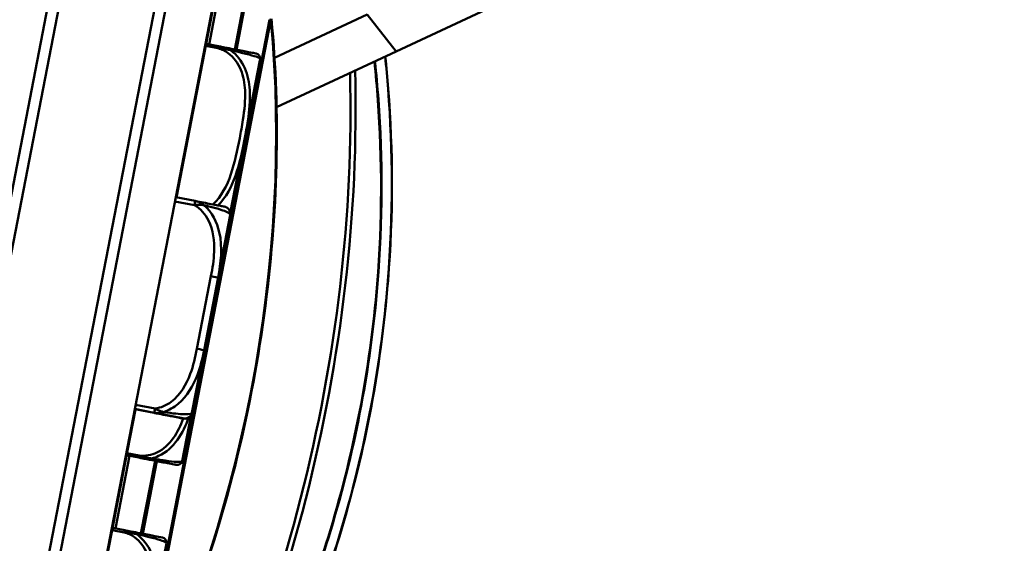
# Model space of a CAD drawing. Header units: inches. Extents: x 0.8 to 72.9, y -7.8 to 49.3.
# Tile 15 of 227: x 17.5 to 20.2, y 12.3 to 13.7. Entities that reach past the tile are written whole.
import ezdxf

# ---------------------------------------------------------------- set-up
doc = ezdxf.new("R2010")
doc.units = ezdxf.units.IN
doc.header["$MEASUREMENT"] = 0
for name, color, linetype, lineweight in [('Dimensions(ROSSANSI)', 7, 'Continuous', 25), ('Visible Edges(ROSSANSI)', 7, 'Continuous', 50), ('Visible Tangent Edges(ROSSANSI)', 7, 'Continuous', 50)]:
    doc.layers.add(name, color=color, linetype=linetype, lineweight=lineweight)
doc.styles.add('DEFAULT-ROSSANSI', font='arial.ttf')
doc.dimstyles.new('DEFAULT-ROSSANSI', dxfattribs={"dimtxt": 1, "dimasz": 0.098425, "dimexe": 0.125, "dimexo": 0.0625, "dimgap": 0.031496, "dimtad": 0, "dimtih": 1, "dimtoh": 1, "dimrnd": 1e-08, "dimzin": 0, "dimdsep": 46, "dimtxsty": 'DEFAULT-ROSSANSI', "dimcen": 0.09, "dimdle": 0.393701, "dimclrd": 7, "dimclre": 7, "dimclrt": 179, "dimadec": 0, "dimazin": 0, "dimtfac": 1, "dimtofl": 0, "dimtmove": 0, "dimatfit": 3, "dimfxl": 1, "dimtolj": 1, "dimtzin": 0, "dimlwd": 25, "dimlwe": 25, "dimarcsym": 0})

# ---------------------------------------------------------------- blocks, each defined once
blk = doc.blocks.new('*D9')
at = {"layer": 'Defpoints', "color": 0}
for p in [(21.4897, 26.325), (16.1891, 4.5732), (19.9792, 2.9683)]:
    blk.add_point(p, dxfattribs=at)
at = {"layer": 'Dimensions(ROSSANSI)', "color": 7, "lineweight": 25}
for p, q in [((21.5472, 26.3006), (28.7105, 23.2674)), ((28.557, 23.2255), (24.572, 13.8146)), ((20.0176, 3.0589), (24.0026, 12.4698)), ((16.2466, 4.5489), (20.0943, 2.9196))]:
    blk.add_line(p, q, dxfattribs=at)
at = {"layer": 'Dimensions(ROSSANSI)', "color": 7}
for points in [[(28.5419, 23.2319), (28.5721, 23.2191), (28.5954, 23.3161)], [(20.0025, 3.0653), (20.0327, 3.0525), (19.9792, 2.9683)]]:
    blk.add_solid(points, dxfattribs=at)
at = {"layer": 'Dimensions(ROSSANSI)', "color": 179, "lineweight": 25, "insert": (20.275, 13.7831), "char_height": 1, "attachment_point": 1, "style": 'DEFAULT-ROSSANSI'}
blk.add_mtext('\\A1;22.10 [561.3]', dxfattribs=at)
blk = doc.blocks.new('*D12')
at = {"layer": 'Defpoints', "color": 0}
for p in [(19.7897, 29.9935), (13.8514, 26.4502), (21.411, 26.1392), (13.8514, 8.2867)]:
    blk.add_point(p, dxfattribs=at)
at = {"layer": 'Dimensions(ROSSANSI)', "color": 7, "lineweight": 25}
for p, q in [((13.8514, 26.5127), (13.8514, 30.9161)), ((21.4354, 26.1967), (22.6753, 29.1249))]:
    blk.add_line(p, q, dxfattribs=at)
for start, end in [(81.16585, 89.74941), (67.30059, 75.85919)]:
    blk.add_arc((13.8514, 8.2867), 22.5044, start, end, dxfattribs=at)
at = {"layer": 'Dimensions(ROSSANSI)', "color": 7}
for points in [[(13.9498, 30.7745), (13.9499, 30.8073), (13.8514, 30.7911)], [(22.5422, 29.0631), (22.5294, 29.0328), (22.6265, 29.0098)]]:
    blk.add_solid(points, dxfattribs=at)
at = {"layer": 'Dimensions(ROSSANSI)', "color": 179, "lineweight": 25, "insert": (17.339, 30.8522), "char_height": 1, "attachment_point": 1, "style": 'DEFAULT-ROSSANSI'}
blk.add_mtext('\\A1;23°', dxfattribs=at)

msp = doc.modelspace()

# ---------------------------------------------------------------- linework, layer by layer
at = {"layer": 'Visible Edges(ROSSANSI)'}
for p, q in [((16.166, 4.7832), (19.4611, 21.8144)), ((16.2887, 4.7595), (19.5839, 21.7907)), ((19.1273, 21.7631), (16.2239, 6.7564)), ((16.259, 6.7801), (19.1511, 21.7279)), ((19.4044, 21.6789), (16.5123, 6.7311)), ((18.0858, 14.0374), (17.9246, 13.2041)), ((18.9402, 13.7976), (18.5254, 13.6037)), ((18.193, 13.5863), (18.4468, 13.705)), ((18.0393, 13.618), (18.0059, 13.6244)), ((18.0719, 13.16), (18.153, 13.5792)), ((18.1986, 13.451), (18.5254, 13.6037)), ((17.9761, 13.1941), (17.9226, 13.2045)), ((17.9761, 13.1941), (17.9761, 13.1941)), ((18.0385, 12.9843), (18.0716, 13.1556)), ((18, 12.7857), (18.0385, 12.9843)), ((17.9669, 12.6145), (18, 12.7857)), ((17.8123, 12.6236), (17.7768, 12.4403)), ((17.8103, 12.624), (17.8638, 12.6137)), ((17.8639, 12.6143), (17.8105, 12.6247)), ((17.8639, 12.6143), (17.8105, 12.6246)), ((17.8639, 12.6143), (17.8639, 12.6143)), ((17.8639, 12.6143), (17.8639, 12.6143)), ((17.9413, 12.485), (17.9654, 12.6096)), ((17.9668, 12.6138), (17.9669, 12.6144)), ((17.9669, 12.6145), (17.9669, 12.6145)), ((17.9669, 12.6144), (17.9669, 12.6145)), ((17.9669, 12.6144), (17.9669, 12.6144)), ((17.788, 12.4979), (17.8213, 12.4914)), ((17.7766, 12.4393), (17.7576, 12.3411)), ((17.7747, 12.4396), (17.7766, 12.4393)), ((17.7748, 12.4404), (17.7768, 12.44)), ((17.7748, 12.4402), (17.7767, 12.4398)), ((17.7749, 12.4407), (17.7768, 12.4403)), ((17.7574, 12.34), (17.7054, 12.0713)), ((17.7555, 12.3407), (17.7575, 12.3403)), ((17.7555, 12.3405), (17.7575, 12.3402)), ((17.7555, 12.3404), (17.7574, 12.34)), ((17.7556, 12.3409), (17.7575, 12.3405)), ((17.7557, 12.3415), (17.7576, 12.3411)), ((17.7829, 12.2925), (17.7495, 12.299))]:
    msp.add_line(p, q, dxfattribs=at)
for centre, radius, start, end in [((18.1398, 13.5845), 0.0138, 355.5035, 79.05), ((18.124, 13.5848), 0.0295, 349.05, 354.922), ((18.0299, 13.5931), 0.124, 354.922, 355.5035), ((17.9474, 12.6176), 0.0197, 259.05, 349.05), ((17.9271, 12.485), 0.0138, 259.05, 342.5965), ((17.8219, 12.518), 0.124, 342.5965, 343.178), ((17.9123, 12.4906), 0.0295, 343.178, 349.05), ((17.8834, 12.2591), 0.0138, 355.5035, 79.05), ((17.7735, 12.2677), 0.124, 354.922, 355.5035)]:
    msp.add_arc(centre, radius, start, end, dxfattribs=at)
for points, knots in [([(17.8005, 11.7076), (17.86, 11.8223), (17.9142, 11.9445), (18.0095, 12.1997), (18.0508, 12.3325), (18.1188, 12.6038), (18.1456, 12.7422), (18.1836, 13.0193), (18.1949, 13.158), (18.2016, 13.4303), (18.197, 13.5639), (18.1845, 13.6925)], [1.0802358, 1.0802358, 1.0802358, 1.0802358, 1.27646, 1.27646, 1.4726842, 1.4726842, 1.6689084, 1.6689084, 1.8651326, 1.8651326, 2.0613568, 2.0613568, 2.0613568, 2.0613568]), ([(18.1424, 13.598), (18.1424, 13.598), (18.1422, 13.5981), (18.1377, 13.5989), (18.1321, 13.6), (18.1182, 13.6027), (18.0847, 13.6092), (18.0716, 13.6117), (18.0556, 13.6148), (18.0393, 13.618)], [1.0315402, 1.0315402, 1.0315402, 1.0315402, 1.2894252, 1.2894252, 1.2894252, 1.6107738, 1.6107738, 1.6107738, 1.7373496, 1.7373496, 1.7373496, 1.7373496]), ([(17.6688, 11.0261), (17.7255, 11.0896), (17.7811, 11.1569), (17.8957, 11.3076), (17.9542, 11.392), (18.0658, 11.5711), (18.1189, 11.6658), (18.2436, 11.9176), (18.3101, 12.0814), (18.3998, 12.3696), (18.4301, 12.4896), (18.4536, 12.6108), (18.477, 12.7321), (18.4937, 12.8547), (18.5179, 13.1556), (18.5173, 13.3324), (18.5019, 13.5313), (18.4992, 13.5608), (18.4961, 13.59)], [0.205703, 0.205703, 0.205703, 0.205703, 1.01733, 1.01733, 1.924013, 1.924013, 2.830701, 2.830701, 4.215232, 4.215232, 5.153714, 5.153714, 5.153714, 6.092195, 6.092195, 7.476726, 7.476726, 7.719609, 7.719609, 7.719609, 7.719609]), ([(17.9761, 13.1941), (17.984, 13.1926), (17.9914, 13.1912), (18.0061, 13.1883), (18.0131, 13.187), (18.0268, 13.1843), (18.0329, 13.1831), (18.0433, 13.1811), (18.0472, 13.1804), (18.0526, 13.1793), (18.0541, 13.179), (18.0554, 13.1788), (18.0556, 13.1787), (18.0559, 13.1787), (18.0559, 13.1787), (18.056, 13.1787), (18.056, 13.1787), (18.0561, 13.1787), (18.0561, 13.1787), (18.0562, 13.1786), (18.0562, 13.1786), (18.0564, 13.1786), (18.0564, 13.1786), (18.0565, 13.1786), (18.0565, 13.1786), (18.0566, 13.1785), (18.0567, 13.1785), (18.057, 13.1785), (18.0571, 13.1784), (18.0576, 13.1783), (18.0579, 13.1782), (18.0589, 13.1779), (18.0594, 13.1778), (18.0616, 13.1767), (18.0625, 13.1764), (18.0655, 13.174), (18.0665, 13.1731), (18.0684, 13.1707), (18.0691, 13.1697), (18.0707, 13.1664), (18.0717, 13.1639), (18.072, 13.1591), (18.0719, 13.1573), (18.0716, 13.1556)], [-0.7963803, -0.7963803, -0.7963803, -0.7963803, -0.7327372, -0.7327372, -0.6587667, -0.6587667, -0.5649304, -0.5649304, -0.4570451, -0.4570451, -0.3491597, -0.3491597, -0.3030567, -0.3030567, -0.2800052, -0.2800052, -0.2684795, -0.2684795, -0.2627166, -0.2627166, -0.2598352, -0.2598352, -0.2590229, -0.2590229, -0.2586486, -0.2586486, -0.2581025, -0.2581025, -0.2576475, -0.2576475, -0.2573441, -0.2573441, -0.2571489, -0.2571489, -0.2570513, -0.2570513, -0.2570137, -0.2570137, -0.2569943, -0.2569943, -0.2569676, -0.2569676, -0.2569537, -0.2569537, -0.2569537, -0.2569537]), ([(17.8638, 12.6137), (17.8817, 12.6102), (17.8972, 12.6072), (17.9087, 12.605), (17.9264, 12.6016), (17.9352, 12.5999), (17.9395, 12.599), (17.9429, 12.5984), (17.9434, 12.5983), (17.9437, 12.5982)], [-0.7968224, -0.7968224, -0.7968224, -0.7968224, -0.6514613, -0.6514613, -0.6514613, -0.427691, -0.427691, -0.427691, -0.2569517, -0.2569517, -0.2569517, -0.2569517]), ([(17.8639, 12.6143), (17.8718, 12.6128), (17.8792, 12.6114), (17.8939, 12.6085), (17.901, 12.6072), (17.9146, 12.6045), (17.9207, 12.6033), (17.9312, 12.6013), (17.935, 12.6006), (17.9404, 12.5995), (17.942, 12.5992), (17.9432, 12.599), (17.9435, 12.5989), (17.9437, 12.5989), (17.9438, 12.5989), (17.9438, 12.5989), (17.9439, 12.5989), (17.9439, 12.5989), (17.9439, 12.5989), (17.944, 12.5988), (17.944, 12.5988), (17.9442, 12.5988), (17.9442, 12.5988), (17.9443, 12.5988), (17.9444, 12.5988), (17.9445, 12.5988), (17.9446, 12.5987), (17.9448, 12.5987), (17.945, 12.5987), (17.9455, 12.5986), (17.9457, 12.5986), (17.9468, 12.5985), (17.9473, 12.5984), (17.9497, 12.5986), (17.9507, 12.5986), (17.9543, 12.5997), (17.9556, 12.6001), (17.9583, 12.6017), (17.9593, 12.6024), (17.9621, 12.6047), (17.9639, 12.6068), (17.966, 12.6111), (17.9666, 12.6127), (17.9669, 12.6145)], [-0.7963803, -0.7963803, -0.7963803, -0.7963803, -0.7327372, -0.7327372, -0.6587667, -0.6587667, -0.5649304, -0.5649304, -0.4570451, -0.4570451, -0.3491597, -0.3491597, -0.3030567, -0.3030567, -0.2800052, -0.2800052, -0.2684795, -0.2684795, -0.2627166, -0.2627166, -0.2598352, -0.2598352, -0.2590229, -0.2590229, -0.2586486, -0.2586486, -0.2581025, -0.2581025, -0.2576475, -0.2576475, -0.2573441, -0.2573441, -0.2571489, -0.2571489, -0.2570513, -0.2570513, -0.2570137, -0.2570137, -0.2569943, -0.2569943, -0.2569676, -0.2569676, -0.2569537, -0.2569537, -0.2569537, -0.2569537]), ([(17.8639, 12.6143), (17.8718, 12.6127), (17.8792, 12.6113), (17.8939, 12.6085), (17.9009, 12.6071), (17.9146, 12.6045), (17.9207, 12.6033), (17.9311, 12.6013), (17.935, 12.6005), (17.9404, 12.5995), (17.942, 12.5992), (17.9432, 12.5989), (17.9435, 12.5989), (17.9437, 12.5988), (17.9438, 12.5988), (17.9438, 12.5988), (17.9438, 12.5988), (17.9439, 12.5988), (17.9439, 12.5988), (17.944, 12.5988), (17.944, 12.5988), (17.9442, 12.5987), (17.9442, 12.5987), (17.9443, 12.5987), (17.9444, 12.5987), (17.9445, 12.5987), (17.9445, 12.5987), (17.9448, 12.5986), (17.9449, 12.5986), (17.9455, 12.5986), (17.9457, 12.5985), (17.9468, 12.5985), (17.9473, 12.5984), (17.9497, 12.5986), (17.9507, 12.5985), (17.9543, 12.5996), (17.9556, 12.6001), (17.9583, 12.6016), (17.9593, 12.6023), (17.9621, 12.6047), (17.9639, 12.6067), (17.966, 12.611), (17.9665, 12.6127), (17.9669, 12.6144)], [-0.7963803, -0.7963803, -0.7963803, -0.7963803, -0.7327372, -0.7327372, -0.6587667, -0.6587667, -0.5649304, -0.5649304, -0.4570451, -0.4570451, -0.3491597, -0.3491597, -0.3030567, -0.3030567, -0.2800052, -0.2800052, -0.2684795, -0.2684795, -0.2627166, -0.2627166, -0.2598352, -0.2598352, -0.2590229, -0.2590229, -0.2586486, -0.2586486, -0.2581025, -0.2581025, -0.2576475, -0.2576475, -0.2573441, -0.2573441, -0.2571489, -0.2571489, -0.2570513, -0.2570513, -0.2570137, -0.2570137, -0.2569943, -0.2569943, -0.2569676, -0.2569676, -0.2569537, -0.2569537, -0.2569537, -0.2569537]), ([(17.8213, 12.4914), (17.8315, 12.4894), (17.8417, 12.4875), (17.851, 12.4857), (17.868, 12.4824), (17.8821, 12.4797), (17.8925, 12.4777), (17.9029, 12.4756), (17.9097, 12.4743), (17.9142, 12.4735), (17.9206, 12.4722), (17.9227, 12.4718), (17.9237, 12.4716), (17.9243, 12.4715), (17.9244, 12.4715), (17.9245, 12.4715)], [0.3257308, 0.3257308, 0.3257308, 0.3257308, 0.4047738, 0.4047738, 0.4047738, 0.5505317, 0.5505317, 0.5505317, 0.6962896, 0.6962896, 0.6962896, 0.9025977, 0.9025977, 0.9025977, 1.0315402, 1.0315402, 1.0315402, 1.0315402]), ([(17.886, 12.2726), (17.8859, 12.2726), (17.8858, 12.2726), (17.8813, 12.2735), (17.8757, 12.2746), (17.8617, 12.2773), (17.8283, 12.2838), (17.8151, 12.2863), (17.7992, 12.2894), (17.7829, 12.2925)], [1.0315402, 1.0315402, 1.0315402, 1.0315402, 1.2894252, 1.2894252, 1.2894252, 1.6107738, 1.6107738, 1.6107738, 1.7373496, 1.7373496, 1.7373496, 1.7373496])]:
    msp.add_open_spline(points, degree=3, knots=knots, dxfattribs=at)
for points in [[(17.7767, 12.4396), (17.7767, 12.4395), (17.7766, 12.4393)], [(17.7768, 12.44), (17.7768, 12.4399), (17.7767, 12.4398)], [(17.7767, 12.4398), (17.7767, 12.4397), (17.7767, 12.4396)], [(17.7768, 12.4403), (17.7768, 12.4402), (17.7768, 12.44)], [(17.7575, 12.3402), (17.7574, 12.3401), (17.7574, 12.34)], [(17.7576, 12.3411), (17.7576, 12.3407), (17.7575, 12.3405)], [(17.7575, 12.3405), (17.7575, 12.3404), (17.7575, 12.3403)], [(17.7575, 12.3403), (17.7575, 12.3402), (17.7575, 12.3402)]]:
    msp.add_open_spline(points, degree=2, dxfattribs=at)
at = {"layer": 'Visible Tangent Edges(ROSSANSI)'}
for p, q in [((18.0138, 13.6229), (18.0564, 13.8434)), ((18.1266, 13.8298), (18.084, 13.6093)), ((18.0886, 13.6084), (18.1313, 13.8289)), ((18.1792, 13.6906), (17.7962, 11.7113)), ((17.7998, 11.7107), (18.1827, 13.6899)), ((18.1827, 13.6899), (18.1792, 13.6906)), ((18.4468, 13.705), (18.5254, 13.6037)), ((18.0048, 13.6186), (18.0382, 13.6122)), ((18.0382, 13.6122), (18.0393, 13.618)), ((18.0719, 13.1607), (18.1535, 13.5822)), ((17.9204, 13.1929), (17.9738, 13.1826)), ((17.9738, 13.1826), (17.9761, 13.1941)), ((18.0191, 12.9881), (17.9807, 12.7895)), ((17.8661, 12.6259), (17.8127, 12.6363)), ((17.8105, 12.6247), (17.8639, 12.6143)), ((17.8105, 12.6246), (17.8639, 12.6143)), ((17.8638, 12.6137), (17.8639, 12.6143)), ((17.8639, 12.6143), (17.8661, 12.6259)), ((17.8639, 12.6143), (17.8639, 12.6143)), ((17.9406, 12.4821), (17.9652, 12.609)), ((17.9438, 12.5989), (17.9438, 12.5989)), ((17.9438, 12.5988), (17.9438, 12.5988)), ((17.8225, 12.4972), (17.7891, 12.5037)), ((17.7574, 12.2975), (17.7958, 12.4964)), ((17.8213, 12.4914), (17.8225, 12.4972)), ((17.866, 12.4828), (17.8275, 12.2839)), ((17.8322, 12.283), (17.8707, 12.4819)), ((17.7747, 12.44), (17.7767, 12.4396)), ((17.7484, 12.2932), (17.7817, 12.2868)), ((17.7817, 12.2868), (17.7829, 12.2925)), ((17.8124, 11.8194), (17.897, 12.2567))]:
    msp.add_line(p, q, dxfattribs=at)
for centre in [(17.9476, 12.6182), (17.9476, 12.6182), (17.9476, 12.6181), (17.9476, 12.6181)]:
    msp.add_arc(centre, 0.0197, 259.05, 349.05, dxfattribs=at)
for centre, major_axis, ratio, start_param, end_param in [((16.9635, 12.8991), (-0.4064, -2.1006), 0.5547, 1.080236, 2.061357), ((18.1746, 13.6915), (0.00995, 0.00097), 0.391996, 5.635983, 6.283185), ((16.988, 12.8944), (-0.4653, -2.4049), 0.5547, 0.976398, 1.949984), ((16.9961, 12.8928), (0.4672, 2.4148), 0.5547, 4.11799, 5.093873), ((18.0191, 12.9881), (0.0193, -0.0037), 0.000023, 0, 1.570796), ((17.9807, 12.7895), (0.0193, -0.0037), 0.000023, 0, 1.570796)]:
    msp.add_ellipse(centre, major_axis=major_axis, ratio=ratio, start_param=start_param, end_param=end_param, dxfattribs=at)
for points, knots in [([(18.0382, 13.6122), (18.0483, 13.6096), (18.0579, 13.605), (18.0663, 13.5989), (18.0818, 13.5876), (18.0933, 13.5712), (18.1006, 13.5534), (18.1079, 13.5355), (18.1113, 13.5163), (18.1123, 13.4972), (18.1137, 13.47), (18.1106, 13.4428), (18.1064, 13.4161), (18.1038, 13.3994), (18.1008, 13.3827), (18.0976, 13.3661), (18.0911, 13.3329), (18.0845, 13.2997), (18.0736, 13.2674), (18.0632, 13.2367), (18.0477, 13.2058), (18.0238, 13.1846)], [0.325731, 0.325731, 0.325731, 0.325731, 0.404774, 0.404774, 0.404774, 0.550532, 0.550532, 0.550532, 0.69629, 0.69629, 0.69629, 0.902598, 0.902598, 0.902598, 1.03154, 1.03154, 1.03154, 1.289425, 1.289425, 1.289425, 1.535591, 1.535591, 1.535591, 1.535591]), ([(18.0375, 13.1818), (18.0606, 13.2039), (18.0758, 13.234), (18.0861, 13.2632), (18.0978, 13.2965), (18.1045, 13.33), (18.111, 13.3635), (18.1142, 13.3802), (18.1173, 13.397), (18.1199, 13.414), (18.124, 13.4412), (18.127, 13.4693), (18.125, 13.4978), (18.1236, 13.518), (18.1197, 13.5385), (18.1113, 13.5577), (18.1029, 13.5768), (18.09, 13.5945), (18.0727, 13.6069)], [-1.515825, -1.515825, -1.515825, -1.515825, -1.289425, -1.289425, -1.289425, -1.03154, -1.03154, -1.03154, -0.902598, -0.902598, -0.902598, -0.69629, -0.69629, -0.69629, -0.550532, -0.550532, -0.550532, -0.405761, -0.405761, -0.405761, -0.405761]), ([(18.0382, 13.6122), (18.0401, 13.6119), (18.0421, 13.6116), (18.0459, 13.6112), (18.0477, 13.611), (18.0507, 13.6107), (18.0519, 13.6106), (18.0538, 13.6104), (18.0545, 13.6103), (18.0567, 13.6101), (18.0582, 13.6099), (18.062, 13.6093), (18.0643, 13.6089), (18.0687, 13.608), (18.0707, 13.6075), (18.0727, 13.6069)], [-0.0844808, -0.0844808, -0.0844808, -0.0844808, -0.06943799, -0.06943799, -0.05587828, -0.05587828, -0.04740346, -0.04740346, -0.04210669, -0.04210669, -0.03151317, -0.03151317, -0.01456352, -0.01456352, 0.00026741, 0.00026741, 0.00026741, 0.00026741]), ([(18.0727, 13.6069), (18.0708, 13.608), (18.0689, 13.609), (18.0647, 13.611), (18.0625, 13.6119), (18.0588, 13.6132), (18.0574, 13.6137), (18.0553, 13.6143), (18.0546, 13.6145), (18.0528, 13.615), (18.0516, 13.6153), (18.0487, 13.616), (18.0469, 13.6164), (18.0432, 13.6172), (18.0412, 13.6176), (18.0393, 13.618)], [-0.00026741, -0.00026741, -0.00026741, -0.00026741, 0.01456352, 0.01456352, 0.03151317, 0.03151317, 0.04210669, 0.04210669, 0.04740346, 0.04740346, 0.05587828, 0.05587828, 0.06943799, 0.06943799, 0.0844808, 0.0844808, 0.0844808, 0.0844808]), ([(18.0727, 13.6069), (18.0788, 13.6056), (18.0846, 13.6043), (18.09, 13.6031), (18.1274, 13.5948), (18.1427, 13.5897), (18.1487, 13.5868), (18.1535, 13.5844), (18.1536, 13.5834), (18.1536, 13.5834)], [-1.6573193, -1.6573193, -1.6573193, -1.6573193, -1.6107738, -1.6107738, -1.6107738, -1.2894252, -1.2894252, -1.2894252, -1.0315402, -1.0315402, -1.0315402, -1.0315402]), ([(18.4956, 13.5898), (18.4987, 13.5603), (18.5014, 13.5305), (18.5169, 13.3315), (18.5174, 13.1549), (18.4932, 12.8545), (18.4766, 12.732), (18.4531, 12.6109), (18.4297, 12.4898), (18.3995, 12.37), (18.3099, 12.0822), (18.2435, 11.9186), (18.1191, 11.6672), (18.0661, 11.5726), (17.9546, 11.3937), (17.8962, 11.3095), (17.7819, 11.1589), (17.7264, 11.0918), (17.6698, 11.0283)], [-7.722586, -7.722586, -7.722586, -7.722586, -7.476726, -7.476726, -6.092195, -6.092195, -5.153714, -5.153714, -5.153714, -4.215232, -4.215232, -2.830701, -2.830701, -1.924013, -1.924013, -1.01733, -1.01733, -0.205703, -0.205703, -0.205703, -0.205703]), ([(18.4662, 13.576), (18.4699, 13.5412), (18.4731, 13.506), (18.4876, 13.3083), (18.4877, 13.139), (18.4641, 12.8505), (18.4481, 12.7328), (18.4255, 12.6163), (18.403, 12.4998), (18.374, 12.3846), (18.2883, 12.1081), (18.225, 11.951), (18.1056, 11.7073), (18.054, 11.6145), (17.9456, 11.439), (17.8887, 11.3563), (17.7813, 11.2137), (17.7314, 11.1523), (17.6805, 11.094)], [2.444196, 2.444196, 2.444196, 2.444196, 2.735767, 2.735767, 4.066581, 4.066581, 4.970623, 4.970623, 4.970623, 5.874664, 5.874664, 7.205478, 7.205478, 8.095734, 8.095734, 8.985984, 8.985984, 9.724261, 9.724261, 9.724261, 9.724261]), ([(17.6808, 11.0912), (17.7317, 11.1496), (17.7818, 11.2111), (17.8893, 11.3539), (17.9462, 11.4368), (18.0547, 11.6126), (18.1064, 11.7056), (18.226, 11.9497), (18.2893, 12.107), (18.3751, 12.384), (18.4042, 12.4994), (18.4267, 12.616), (18.4493, 12.7327), (18.4654, 12.8506), (18.4891, 13.1396), (18.489, 13.3092), (18.4745, 13.507), (18.4713, 13.542), (18.4676, 13.5767)], [-9.724261, -9.724261, -9.724261, -9.724261, -8.985984, -8.985984, -8.095734, -8.095734, -7.205478, -7.205478, -5.874664, -5.874664, -4.970623, -4.970623, -4.970623, -4.066581, -4.066581, -2.735767, -2.735767, -2.445941, -2.445941, -2.445941, -2.445941]), ([(17.9738, 13.1826), (17.9753, 13.1828), (17.9768, 13.183), (17.9797, 13.1834), (17.9811, 13.1835), (17.9833, 13.1836), (17.9842, 13.1837), (17.9856, 13.1837), (17.9862, 13.1838), (17.9878, 13.1838), (17.9889, 13.1838), (17.9917, 13.1837), (17.9934, 13.1835), (17.9966, 13.1832), (17.998, 13.1829), (17.9995, 13.1826)], [-0.0532704, -0.0532704, -0.0532704, -0.0532704, -0.04377373, -0.04377373, -0.03521335, -0.03521335, -0.02986312, -0.02986312, -0.02651922, -0.02651922, -0.01983142, -0.01983142, -0.00913095, -0.00913095, 0.00023197, 0.00023197, 0.00023197, 0.00023197]), ([(17.9738, 13.1826), (17.9907, 13.1735), (18.0038, 13.1582), (18.0124, 13.141), (18.0256, 13.1146), (18.0289, 13.0843), (18.0277, 13.0549), (18.0269, 13.0325), (18.0234, 13.0101), (18.0191, 12.9881)], [-0.7968224, -0.7968224, -0.7968224, -0.7968224, -0.6514613, -0.6514613, -0.6514613, -0.427691, -0.427691, -0.427691, -0.2569517, -0.2569517, -0.2569517, -0.2569517]), ([(17.9995, 13.1826), (17.9982, 13.1837), (17.9969, 13.1848), (17.994, 13.1868), (17.9925, 13.1878), (17.9899, 13.1892), (17.9889, 13.1897), (17.9875, 13.1904), (17.987, 13.1906), (17.9857, 13.1912), (17.9849, 13.1915), (17.9828, 13.1923), (17.9815, 13.1928), (17.9789, 13.1935), (17.9775, 13.1939), (17.9761, 13.1941)], [-0.00023197, -0.00023197, -0.00023197, -0.00023197, 0.00913095, 0.00913095, 0.01983142, 0.01983142, 0.02651922, 0.02651922, 0.02986312, 0.02986312, 0.03521335, 0.03521335, 0.04377373, 0.04377373, 0.05326877, 0.05326877, 0.05326877, 0.05326877]), ([(17.9995, 13.1826), (18.0121, 13.1797), (18.0236, 13.1768), (18.0528, 13.1686), (18.0628, 13.1644), (18.0712, 13.1588), (18.0722, 13.1569), (18.0716, 13.1556)], [-0.7478145, -0.7478145, -0.7478145, -0.7478145, -0.6493253, -0.6493253, -0.427691, -0.427691, -0.2569537, -0.2569537, -0.2569537, -0.2569537]), ([(18.0385, 12.9843), (18.0463, 13.0241), (18.0515, 13.0662), (18.0354, 13.1362), (18.022, 13.1637), (17.9995, 13.1826)], [0.2569517, 0.2569517, 0.2569517, 0.2569517, 0.5559983, 0.5559983, 0.7482818, 0.7482818, 0.7482818, 0.7482818]), ([(17.9807, 12.7895), (17.9762, 12.7662), (17.9707, 12.7429), (17.9625, 12.7207), (17.9516, 12.6915), (17.9354, 12.6632), (17.9104, 12.6444), (17.8975, 12.6346), (17.8823, 12.6278), (17.8661, 12.6259)], [0.2569537, 0.2569537, 0.2569537, 0.2569537, 0.4371919, 0.4371919, 0.4371919, 0.6739428, 0.6739428, 0.6739428, 0.7963818, 0.7963818, 0.7963818, 0.7963818]), ([(17.8899, 12.6163), (17.904, 12.6214), (17.9176, 12.6289), (17.9543, 12.6596), (17.9708, 12.6887), (17.9902, 12.7402), (17.9959, 12.7627), (18, 12.7857)], [-0.7478145, -0.7478145, -0.7478145, -0.7478145, -0.6493253, -0.6493253, -0.427691, -0.427691, -0.2569537, -0.2569537, -0.2569537, -0.2569537]), ([(17.8638, 12.6137), (17.8651, 12.6134), (17.8666, 12.6132), (17.8691, 12.613), (17.8701, 12.6129), (17.8712, 12.6129)], [-0.0532704, -0.0532704, -0.0532704, -0.0532704, -0.04377373, -0.04377373, -0.03706769, -0.03706769, -0.03706769, -0.03706769]), ([(17.8639, 12.6143), (17.8653, 12.6141), (17.8667, 12.6139), (17.8695, 12.6136), (17.8708, 12.6135), (17.873, 12.6135), (17.8739, 12.6135), (17.8753, 12.6135), (17.8759, 12.6136), (17.8775, 12.6137), (17.8786, 12.6138), (17.8815, 12.6141), (17.8833, 12.6145), (17.8867, 12.6153), (17.8883, 12.6157), (17.8899, 12.6163)], [-0.0532704, -0.0532704, -0.0532704, -0.0532704, -0.04377373, -0.04377373, -0.03521335, -0.03521335, -0.02986312, -0.02986312, -0.02651922, -0.02651922, -0.01983142, -0.01983142, -0.00913095, -0.00913095, 0.00023197, 0.00023197, 0.00023197, 0.00023197]), ([(17.9438, 12.5989), (17.9438, 12.5989), (17.9429, 12.599), (17.9391, 12.5998), (17.934, 12.6008), (17.9237, 12.6028), (17.9031, 12.6067), (17.8925, 12.6088), (17.8791, 12.6114), (17.8639, 12.6143)], [0.2569537, 0.2569537, 0.2569537, 0.2569537, 0.4371919, 0.4371919, 0.4371919, 0.6739428, 0.6739428, 0.6739428, 0.7963818, 0.7963818, 0.7963818, 0.7963818]), ([(17.8639, 12.6143), (17.8818, 12.6109), (17.8973, 12.6079), (17.9088, 12.6057), (17.9265, 12.6022), (17.9353, 12.6005), (17.9397, 12.5997), (17.943, 12.599), (17.9438, 12.5989), (17.9438, 12.5989)], [-0.7968224, -0.7968224, -0.7968224, -0.7968224, -0.6514613, -0.6514613, -0.6514613, -0.427691, -0.427691, -0.427691, -0.2569517, -0.2569517, -0.2569517, -0.2569517]), ([(17.9438, 12.5988), (17.9438, 12.5988), (17.9429, 12.599), (17.9391, 12.5997), (17.934, 12.6007), (17.9237, 12.6027), (17.9031, 12.6067), (17.8925, 12.6087), (17.8791, 12.6113), (17.8639, 12.6143)], [0.2569537, 0.2569537, 0.2569537, 0.2569537, 0.4371919, 0.4371919, 0.4371919, 0.6739428, 0.6739428, 0.6739428, 0.7963818, 0.7963818, 0.7963818, 0.7963818]), ([(17.8639, 12.6143), (17.8818, 12.6108), (17.8973, 12.6078), (17.9088, 12.6056), (17.9265, 12.6022), (17.9353, 12.6005), (17.9397, 12.5996), (17.943, 12.599), (17.9438, 12.5988), (17.9438, 12.5988)], [-0.7968224, -0.7968224, -0.7968224, -0.7968224, -0.6514613, -0.6514613, -0.6514613, -0.427691, -0.427691, -0.427691, -0.2569517, -0.2569517, -0.2569517, -0.2569517]), ([(17.8899, 12.6163), (17.8885, 12.6166), (17.887, 12.6169), (17.8839, 12.6177), (17.8823, 12.6182), (17.8797, 12.6192), (17.8786, 12.6196), (17.8771, 12.6202), (17.8766, 12.6204), (17.8753, 12.621), (17.8746, 12.6214), (17.8725, 12.6224), (17.8713, 12.623), (17.8687, 12.6244), (17.8674, 12.6251), (17.8661, 12.6259)], [-0.00023197, -0.00023197, -0.00023197, -0.00023197, 0.00913095, 0.00913095, 0.01983142, 0.01983142, 0.02651922, 0.02651922, 0.02986312, 0.02986312, 0.03521335, 0.03521335, 0.04377373, 0.04377373, 0.0532704, 0.0532704, 0.0532704, 0.0532704]), ([(17.9669, 12.6145), (17.9666, 12.6121), (17.9632, 12.6094), (17.9337, 12.6104), (17.9153, 12.6123), (17.8899, 12.6163)], [0.2569517, 0.2569517, 0.2569517, 0.2569517, 0.5559983, 0.5559983, 0.7482818, 0.7482818, 0.7482818, 0.7482818]), ([(17.9431, 12.5983), (17.9293, 12.5603), (17.9075, 12.5232), (17.8712, 12.5055), (17.8561, 12.4982), (17.839, 12.495), (17.8225, 12.4972)], [1.3065602, 1.3065602, 1.3065602, 1.3065602, 1.6107738, 1.6107738, 1.6107738, 1.7373496, 1.7373496, 1.7373496, 1.7373496]), ([(17.8565, 12.4892), (17.8631, 12.4909), (17.8696, 12.4931), (17.8758, 12.496), (17.9187, 12.5159), (17.9433, 12.559), (17.9579, 12.6005), (17.9579, 12.6007), (17.958, 12.6008), (17.958, 12.601)], [-1.6573193, -1.6573193, -1.6573193, -1.6573193, -1.6107738, -1.6107738, -1.6107738, -1.2894252, -1.2894252, -1.2894252, -1.2882282, -1.2882282, -1.2882282, -1.2882282]), ([(17.8213, 12.4914), (17.8233, 12.491), (17.8252, 12.4907), (17.829, 12.49), (17.8308, 12.4897), (17.8338, 12.4893), (17.8349, 12.4891), (17.8368, 12.4889), (17.8375, 12.4888), (17.8397, 12.4886), (17.8412, 12.4885), (17.8451, 12.4884), (17.8475, 12.4884), (17.8521, 12.4887), (17.8543, 12.4889), (17.8565, 12.4892)], [-0.0844808, -0.0844808, -0.0844808, -0.0844808, -0.06943799, -0.06943799, -0.05587828, -0.05587828, -0.04740346, -0.04740346, -0.04210669, -0.04210669, -0.03151317, -0.03151317, -0.01456352, -0.01456352, 0.00026741, 0.00026741, 0.00026741, 0.00026741]), ([(17.8565, 12.4892), (17.8544, 12.4894), (17.8523, 12.4897), (17.8479, 12.4905), (17.8456, 12.491), (17.8419, 12.4919), (17.8404, 12.4923), (17.8383, 12.4929), (17.8376, 12.4931), (17.8358, 12.4936), (17.8347, 12.4939), (17.8318, 12.4947), (17.83, 12.4952), (17.8263, 12.4962), (17.8244, 12.4968), (17.8225, 12.4972)], [-0.00026741, -0.00026741, -0.00026741, -0.00026741, 0.01456352, 0.01456352, 0.03151317, 0.03151317, 0.04210669, 0.04210669, 0.04740346, 0.04740346, 0.05587828, 0.05587828, 0.06943799, 0.06943799, 0.0844808, 0.0844808, 0.0844808, 0.0844808]), ([(17.9402, 12.4809), (17.9402, 12.4809), (17.94, 12.4807), (17.9392, 12.4804), (17.938, 12.4799), (17.9354, 12.4793), (17.928, 12.4795), (17.9227, 12.4797), (17.9149, 12.4803), (17.9031, 12.4819), (17.8914, 12.4834), (17.8755, 12.4859), (17.8565, 12.4892)], [-1.0315402, -1.0315402, -1.0315402, -1.0315402, -0.9025977, -0.9025977, -0.9025977, -0.6962896, -0.6962896, -0.6962896, -0.5505317, -0.5505317, -0.5505317, -0.4057611, -0.4057611, -0.4057611, -0.4057611]), ([(17.7817, 12.2868), (17.7918, 12.2842), (17.8015, 12.2796), (17.8099, 12.2735), (17.8254, 12.2622), (17.8369, 12.2458), (17.8442, 12.2279), (17.8515, 12.2101), (17.8548, 12.1909), (17.8558, 12.1717), (17.8572, 12.1446), (17.8541, 12.1174), (17.85, 12.0907), (17.8474, 12.0739), (17.8443, 12.0573), (17.8411, 12.0407), (17.8347, 12.0074), (17.8281, 11.9742), (17.8171, 11.942), (17.8035, 11.9019), (17.7813, 11.8614), (17.743, 11.8428), (17.7279, 11.8355), (17.7108, 11.8323), (17.6942, 11.8345)], [0.325731, 0.325731, 0.325731, 0.325731, 0.404774, 0.404774, 0.404774, 0.550532, 0.550532, 0.550532, 0.69629, 0.69629, 0.69629, 0.902598, 0.902598, 0.902598, 1.03154, 1.03154, 1.03154, 1.289425, 1.289425, 1.289425, 1.610774, 1.610774, 1.610774, 1.73735, 1.73735, 1.73735, 1.73735]), ([(17.7817, 12.2868), (17.7837, 12.2865), (17.7857, 12.2862), (17.7895, 12.2858), (17.7913, 12.2856), (17.7943, 12.2853), (17.7955, 12.2852), (17.7973, 12.285), (17.7981, 12.2849), (17.8003, 12.2846), (17.8017, 12.2844), (17.8055, 12.2839), (17.8079, 12.2835), (17.8123, 12.2826), (17.8143, 12.2821), (17.8163, 12.2815)], [-0.0844808, -0.0844808, -0.0844808, -0.0844808, -0.06943799, -0.06943799, -0.05587828, -0.05587828, -0.04740346, -0.04740346, -0.04210669, -0.04210669, -0.03151317, -0.03151317, -0.01456352, -0.01456352, 0.00026741, 0.00026741, 0.00026741, 0.00026741]), ([(17.8163, 12.2815), (17.8144, 12.2826), (17.8125, 12.2836), (17.8083, 12.2856), (17.806, 12.2865), (17.8024, 12.2878), (17.801, 12.2883), (17.7988, 12.2889), (17.7981, 12.2891), (17.7963, 12.2896), (17.7952, 12.2899), (17.7923, 12.2906), (17.7905, 12.291), (17.7868, 12.2918), (17.7848, 12.2922), (17.7829, 12.2925)], [-0.00026741, -0.00026741, -0.00026741, -0.00026741, 0.01456352, 0.01456352, 0.03151317, 0.03151317, 0.04210669, 0.04210669, 0.04740346, 0.04740346, 0.05587828, 0.05587828, 0.06943799, 0.06943799, 0.0844808, 0.0844808, 0.0844808, 0.0844808]), ([(17.7282, 11.8265), (17.7349, 11.8281), (17.7414, 11.8304), (17.7476, 11.8333), (17.7905, 11.8531), (17.8151, 11.8963), (17.8297, 11.9378), (17.8414, 11.9711), (17.8481, 12.0046), (17.8546, 12.0381), (17.8578, 12.0548), (17.8609, 12.0716), (17.8634, 12.0886), (17.8675, 12.1158), (17.8705, 12.1438), (17.8686, 12.1724), (17.8672, 12.1926), (17.8632, 12.2131), (17.8548, 12.2323), (17.8465, 12.2514), (17.8336, 12.2691), (17.8163, 12.2815)], [-1.657319, -1.657319, -1.657319, -1.657319, -1.610774, -1.610774, -1.610774, -1.289425, -1.289425, -1.289425, -1.03154, -1.03154, -1.03154, -0.902598, -0.902598, -0.902598, -0.69629, -0.69629, -0.69629, -0.550532, -0.550532, -0.550532, -0.405761, -0.405761, -0.405761, -0.405761]), ([(17.8163, 12.2815), (17.8224, 12.2802), (17.8282, 12.2789), (17.8336, 12.2777), (17.871, 12.2694), (17.8863, 12.2642), (17.8923, 12.2613), (17.8971, 12.259), (17.8971, 12.258), (17.8971, 12.258)], [-1.6573193, -1.6573193, -1.6573193, -1.6573193, -1.6107738, -1.6107738, -1.6107738, -1.2894252, -1.2894252, -1.2894252, -1.0315402, -1.0315402, -1.0315402, -1.0315402])]:
    msp.add_open_spline(points, degree=3, knots=knots, dxfattribs=at)
for points in [[(17.8639, 12.6143), (17.8646, 12.6141), (17.8653, 12.614), (17.866, 12.6139)], [(17.9668, 12.6138), (17.9667, 12.6137), (17.9667, 12.6136), (17.9667, 12.6135)]]:
    msp.add_open_spline(points, degree=3, dxfattribs=at)

# ---------------------------------------------------------------- dimensions: what is measured, and where the dimension line sits
at = {"layer": 'Dimensions(ROSSANSI)', "color": 7, "lineweight": 25}
dim = msp.add_angular_dim_3p(base=(19.7897, 29.9935), center=(13.8514, 8.2867), p1=(21.411, 26.1392), p2=(13.8514, 26.4502), dimstyle='DEFAULT-ROSSANSI', override={"dimadec": 0, "dimtp": 0, "dimtm": 0, "dimtdec": 0}, dxfattribs=at)
dim.commit()
dim.dimension.update_dxf_attribs({"geometry": '*D12', "text_midpoint": (18.3285, 30.3413), "dimtype": 165})
dim = msp.add_linear_dim(base=(19.9792, 2.9683), p1=(21.4897, 26.325), p2=(16.1891, 4.5732), angle=67.05, dimstyle='DEFAULT-ROSSANSI', override={"dimdec": 2, "dimtp": 0, "dimtm": 0, "dimtdec": 2, "dimatfit": 1}, dxfattribs=at)
dim.commit()
dim.dimension.update_dxf_attribs({"geometry": '*D9', "text_midpoint": (24.2873, 13.1422), "dimtype": 160})

doc.saveas('drawing.dxf')
